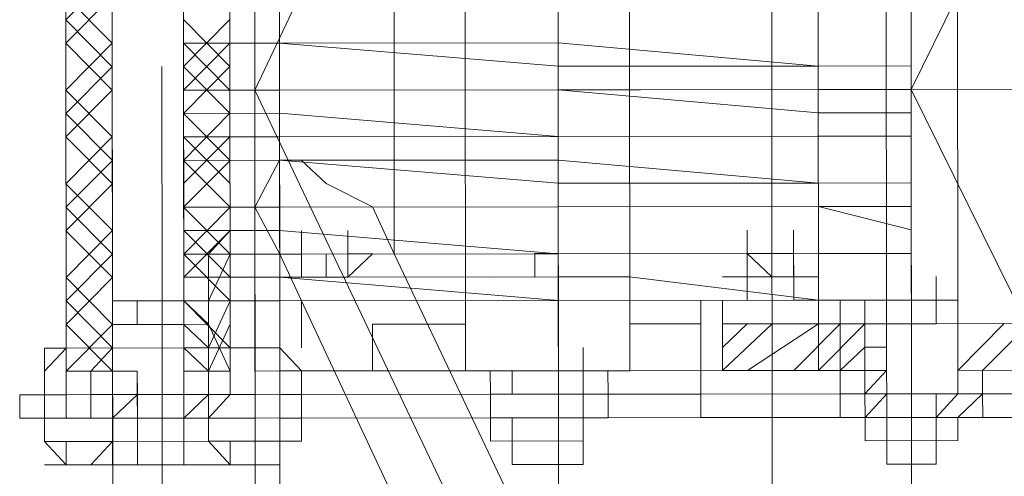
# Model space of a CAD drawing. Header units: inches. Extents: x -5850 to 5646, y 8947 to 13007.
# Tile 188 of 256: x -4162 to -4144, y 11055 to 11063. Entities that reach past the tile are written whole.
import ezdxf

# ---------------------------------------------------------------- set-up
doc = ezdxf.new("R2010")
doc.units = ezdxf.units.IN
doc.header["$MEASUREMENT"] = 0
doc.layers.add('at_Entity', color=7, linetype='Continuous')
doc.layers.add('at_Rect', color=7, linetype='Continuous')

msp = doc.modelspace()

# ---------------------------------------------------------------- linework, layer by layer
at = {"layer": 'at_Entity', "color": 7, "lineweight": 20}
for p, q in [((-4156.793, 10561.031), (-4157.478, 11328.106)), ((-4160.274, 11086.494), (-4160.251, 11061.567)), ((-4157.686, 11061.57), (-4157.708, 11086.496)), ((-4145.886, 11086.507), (-4157.686, 11061.57)), ((-4148.396, 11086.505), (-4148.374, 11061.578)), ((-4145.864, 11061.58), (-4145.886, 11086.507)), ((-4133.618, 11086.518), (-4145.864, 11061.58)), ((-4161.083, 11056.503), (-4161.108, 11084.38)), ((-4158.128, 11056.506), (-4158.153, 11084.382)), ((-4157.236, 11056.507), (-4157.26, 11084.383)), ((-4153.89, 11056.51), (-4153.915, 11084.386)), ((-4150.959, 11084.389), (-4150.934, 11056.512)), ((-4147.533, 11056.515), (-4147.557, 11084.392)), ((-4146.307, 11057.782), (-4146.33, 11083.551)), ((-4145.047, 11083.552), (-4145.024, 11057.783)), ((-4160.248, 11057.77), (-4160.271, 11083.538)), ((-4158.988, 11083.54), (-4158.965, 11057.771)), ((-4160.248, 11057.77), (-4160.271, 11083.115)), ((-4158.988, 11083.116), (-4158.965, 11057.771)), ((-4155.177, 11061.572), (-4155.179, 11064.533)), ((-4158.969, 11062.416), (-4158.97, 11062.84)), ((-4158.969, 11062.416), (-4158.97, 11062.84)), ((-4145.865, 11062.852), (-4145.865, 11062.004)), ((-4158.969, 11062.416), (-4157.241, 11062.418)), ((-4157.241, 11062.418), (-4158.969, 11062.416)), ((-4158.969, 11061.569), (-4158.969, 11062.416)), ((-4157.241, 11062.418), (-4152.222, 11062.422)), ((-4157.241, 11062.418), (-4152.222, 11061.998)), ((-4152.222, 11062.422), (-4147.537, 11062.003)), ((-4145.865, 11062.004), (-4145.865, 11062.428)), ((-4158.969, 11061.569), (-4158.969, 11061.992)), ((-4147.537, 11062.003), (-4152.222, 11061.998)), ((-4147.537, 11062.003), (-4145.865, 11062.004)), ((-4145.865, 11062.004), (-4147.537, 11062.003)), ((-4145.865, 11062.004), (-4145.864, 11061.58)), ((-4160.251, 11061.567), (-4160.229, 11036.646)), ((-4158.969, 11061.569), (-4157.24, 11061.57)), ((-4157.24, 11061.57), (-4158.969, 11061.569)), ((-4158.968, 11061.15), (-4158.969, 11061.569)), ((-4157.686, 11061.57), (-4133.596, 11061.591)), ((-4157.664, 11036.649), (-4157.686, 11061.57)), ((-4157.686, 11061.57), (-4145.842, 11036.659)), ((-4157.24, 11061.57), (-4152.221, 11061.575)), ((-4152.221, 11061.575), (-4157.24, 11061.57)), ((-4155.174, 11058.616), (-4155.177, 11061.572)), ((-4147.537, 11061.579), (-4152.221, 11061.575)), ((-4152.221, 11061.575), (-4147.537, 11061.16)), ((-4148.374, 11061.578), (-4148.351, 11036.657)), ((-4147.537, 11061.579), (-4145.864, 11061.58)), ((-4145.864, 11061.162), (-4145.864, 11061.58)), ((-4145.842, 11036.659), (-4145.864, 11061.58)), ((-4145.864, 11061.58), (-4133.574, 11036.67)), ((-4158.968, 11061.15), (-4157.24, 11061.152)), ((-4158.968, 11061.15), (-4158.968, 11060.726)), ((-4157.24, 11061.152), (-4152.221, 11060.732)), ((-4147.537, 11061.16), (-4145.864, 11061.162)), ((-4145.863, 11060.738), (-4145.864, 11061.162)), ((-4145.864, 11061.162), (-4145.863, 11060.738)), ((-4158.968, 11060.726), (-4157.239, 11060.728)), ((-4158.968, 11060.303), (-4158.968, 11060.726)), ((-4158.968, 11060.303), (-4158.968, 11060.726)), ((-4152.221, 11060.732), (-4157.239, 11060.728)), ((-4152.221, 11060.732), (-4147.536, 11060.737)), ((-4147.536, 11060.737), (-4152.221, 11060.732)), ((-4147.536, 11060.737), (-4145.863, 11060.738)), ((-4145.863, 11060.738), (-4147.536, 11060.737)), ((-4145.863, 11060.738), (-4145.863, 11059.896)), ((-4158.968, 11060.303), (-4157.239, 11060.304)), ((-4157.239, 11060.304), (-4158.968, 11060.303)), ((-4158.967, 11059.461), (-4158.968, 11060.303)), ((-4157.684, 11059.462), (-4157.239, 11060.304)), ((-4157.684, 11059.462), (-4157.239, 11060.304)), ((-4157.239, 11060.304), (-4152.22, 11060.309)), ((-4157.239, 11060.304), (-4156.849, 11060.305)), ((-4157.239, 11060.304), (-4156.849, 11060.305)), ((-4157.239, 11060.304), (-4152.22, 11059.89)), ((-4156.849, 11060.305), (-4156.402, 11059.887)), ((-4156.849, 11060.305), (-4156.402, 11059.887)), ((-4152.22, 11060.309), (-4147.536, 11059.895)), ((-4145.863, 11059.896), (-4145.863, 11060.314)), ((-4158.967, 11059.461), (-4158.967, 11059.884)), ((-4156.402, 11059.887), (-4155.565, 11059.464)), ((-4156.402, 11059.887), (-4155.565, 11059.464)), ((-4147.536, 11059.895), (-4152.22, 11059.89)), ((-4147.536, 11059.895), (-4145.863, 11059.896)), ((-4145.863, 11059.896), (-4147.536, 11059.895)), ((-4145.863, 11059.896), (-4145.862, 11059.472)), ((-4158.967, 11059.461), (-4157.238, 11059.462)), ((-4157.238, 11059.462), (-4158.967, 11059.461)), ((-4158.966, 11059.037), (-4158.967, 11059.461)), ((-4157.237, 11058.615), (-4157.684, 11059.462)), ((-4157.237, 11058.615), (-4157.684, 11059.462)), ((-4157.238, 11059.462), (-4152.219, 11059.467)), ((-4152.219, 11059.467), (-4157.238, 11059.462)), ((-4155.565, 11059.464), (-4155.174, 11058.616)), ((-4155.565, 11059.464), (-4155.174, 11058.616)), ((-4152.219, 11059.467), (-4147.535, 11059.471)), ((-4147.535, 11059.471), (-4152.219, 11059.467)), ((-4145.862, 11059.472), (-4147.535, 11059.471)), ((-4147.535, 11059.471), (-4145.862, 11059.049)), ((-4145.862, 11059.049), (-4145.862, 11059.472)), ((-4158.966, 11059.037), (-4157.238, 11059.038)), ((-4158.966, 11059.037), (-4158.966, 11058.613)), ((-4158.13, 11059.038), (-4158.52, 11058.613)), ((-4158.13, 11058.614), (-4158.13, 11059.038)), ((-4157.238, 11059.038), (-4152.219, 11058.619)), ((-4156.847, 11058.615), (-4156.847, 11059.039)), ((-4156.847, 11058.615), (-4156.847, 11059.039)), ((-4156.011, 11058.616), (-4156.011, 11059.039)), ((-4148.817, 11058.622), (-4148.817, 11059.046)), ((-4147.981, 11058.623), (-4147.981, 11059.047)), ((-4145.862, 11058.625), (-4145.862, 11059.049)), ((-4145.862, 11059.049), (-4145.862, 11058.625)), ((-4158.966, 11058.613), (-4158.52, 11058.613)), ((-4158.966, 11058.195), (-4158.966, 11058.613)), ((-4158.966, 11058.195), (-4158.966, 11058.613)), ((-4158.52, 11058.613), (-4158.52, 11058.195)), ((-4158.13, 11058.614), (-4157.237, 11058.615)), ((-4157.684, 11058.614), (-4158.13, 11058.614)), ((-4157.683, 11058.196), (-4157.684, 11058.614)), ((-4156.011, 11058.616), (-4157.237, 11058.615)), ((-4157.237, 11058.196), (-4157.237, 11058.615)), ((-4157.237, 11058.196), (-4157.237, 11058.615)), ((-4156.846, 11057.773), (-4157.237, 11058.615)), ((-4156.846, 11057.773), (-4157.237, 11058.615)), ((-4152.219, 11058.619), (-4156.847, 11058.615)), ((-4156.011, 11058.616), (-4156.847, 11058.615)), ((-4156.847, 11058.615), (-4156.847, 11058.197)), ((-4156.847, 11058.197), (-4156.847, 11058.615)), ((-4156.011, 11058.616), (-4156.401, 11058.615)), ((-4156.401, 11058.615), (-4156.401, 11058.197)), ((-4156.011, 11058.616), (-4155.564, 11058.616)), ((-4156.011, 11058.616), (-4156.01, 11058.197)), ((-4156.011, 11058.616), (-4156.01, 11058.197)), ((-4155.564, 11058.616), (-4156.01, 11058.197)), ((-4155.174, 11058.616), (-4148.358, 11044.263)), ((-4148.358, 11044.263), (-4155.174, 11058.616)), ((-4152.219, 11058.619), (-4147.534, 11058.623)), ((-4147.534, 11058.623), (-4152.219, 11058.619)), ((-4147.981, 11058.623), (-4148.817, 11058.622)), ((-4148.817, 11058.622), (-4147.981, 11058.623)), ((-4148.817, 11058.622), (-4148.371, 11058.204)), ((-4148.817, 11058.622), (-4148.817, 11058.204)), ((-4148.817, 11058.204), (-4148.817, 11058.622)), ((-4148.817, 11058.622), (-4148.817, 11058.204)), ((-4148.817, 11058.622), (-4148.817, 11058.204)), ((-4147.98, 11058.205), (-4147.981, 11058.623)), ((-4147.981, 11058.623), (-4147.98, 11058.205)), ((-4147.98, 11058.205), (-4147.981, 11058.623)), ((-4147.98, 11058.205), (-4147.981, 11058.623)), ((-4147.534, 11058.623), (-4145.862, 11058.625)), ((-4145.862, 11058.625), (-4147.534, 11058.623)), ((-4147.534, 11058.205), (-4147.534, 11058.623)), ((-4147.534, 11058.205), (-4147.534, 11058.623)), ((-4145.862, 11058.625), (-4145.861, 11058.206)), ((-4160.248, 11057.77), (-4160.248, 11058.194)), ((-4160.248, 11057.77), (-4160.248, 11058.194)), ((-4160.248, 11057.77), (-4160.248, 11058.194)), ((-4160.248, 11057.77), (-4160.248, 11058.194)), ((-4157.237, 11058.196), (-4158.966, 11058.195)), ((-4158.965, 11057.771), (-4158.966, 11058.195)), ((-4158.966, 11058.195), (-4158.52, 11058.195)), ((-4158.965, 11057.771), (-4158.966, 11058.195)), ((-4158.52, 11058.195), (-4158.129, 11058.196)), ((-4158.52, 11058.195), (-4158.519, 11057.771)), ((-4158.519, 11057.771), (-4158.52, 11058.195)), ((-4158.129, 11058.196), (-4158.129, 11057.772)), ((-4158.129, 11058.196), (-4157.237, 11058.196)), ((-4158.129, 11058.196), (-4157.683, 11058.196)), ((-4157.683, 11058.196), (-4157.683, 11057.772)), ((-4152.218, 11058.201), (-4157.237, 11058.196)), ((-4157.237, 11058.196), (-4152.218, 11057.777)), ((-4156.01, 11058.197), (-4156.847, 11058.197)), ((-4156.847, 11058.197), (-4156.01, 11058.197)), ((-4156.401, 11058.197), (-4156.01, 11058.197)), ((-4152.218, 11058.201), (-4150.936, 11058.202)), ((-4150.936, 11058.202), (-4147.534, 11057.781)), ((-4147.98, 11058.205), (-4148.817, 11058.204)), ((-4148.371, 11058.204), (-4148.817, 11058.204)), ((-4146.307, 11057.782), (-4146.307, 11058.206)), ((-4146.307, 11057.782), (-4146.307, 11058.206)), ((-4145.861, 11058.206), (-4145.861, 11057.783)), ((-4145.861, 11057.783), (-4145.861, 11058.206)), ((-4145.415, 11057.783), (-4145.415, 11058.207)), ((-4160.247, 11056.504), (-4160.248, 11057.77)), ((-4160.247, 11056.504), (-4160.248, 11057.77)), ((-4160.248, 11057.77), (-4159.802, 11057.77)), ((-4160.248, 11057.346), (-4160.248, 11057.77)), ((-4159.802, 11057.77), (-4158.965, 11057.771)), ((-4159.801, 11057.346), (-4159.802, 11057.77)), ((-4158.965, 11057.771), (-4157.683, 11057.772)), ((-4158.519, 11057.771), (-4158.965, 11057.771)), ((-4158.965, 11057.771), (-4158.964, 11056.505)), ((-4158.519, 11057.771), (-4158.965, 11057.771)), ((-4158.965, 11057.347), (-4158.965, 11057.771)), ((-4158.965, 11057.347), (-4158.965, 11057.771)), ((-4158.518, 11056.506), (-4158.519, 11057.771)), ((-4158.518, 11056.506), (-4158.519, 11057.771)), ((-4157.683, 11057.772), (-4157.237, 11057.773)), ((-4157.682, 11056.506), (-4157.683, 11057.772)), ((-4157.237, 11057.773), (-4152.218, 11057.777)), ((-4156.846, 11057.773), (-4148.354, 11039.618)), ((-4156.846, 11056.925), (-4156.846, 11057.773)), ((-4156.846, 11056.925), (-4156.846, 11057.773)), ((-4147.534, 11057.781), (-4152.218, 11057.777)), ((-4152.218, 11057.777), (-4147.534, 11057.781)), ((-4149.262, 11057.356), (-4149.262, 11057.78)), ((-4147.98, 11057.781), (-4148.816, 11057.78)), ((-4147.534, 11057.781), (-4145.861, 11057.783)), ((-4145.861, 11057.783), (-4147.534, 11057.781)), ((-4147.143, 11057.782), (-4147.534, 11057.781)), ((-4147.143, 11057.782), (-4145.861, 11057.783)), ((-4147.143, 11057.782), (-4147.142, 11056.516)), ((-4146.697, 11057.782), (-4146.697, 11057.358)), ((-4146.697, 11057.782), (-4146.307, 11057.782)), ((-4146.307, 11057.782), (-4145.415, 11057.783)), ((-4146.306, 11057.358), (-4146.307, 11057.782)), ((-4146.306, 11057.358), (-4146.307, 11057.782)), ((-4145.024, 11057.783), (-4145.415, 11057.783)), ((-4145.415, 11057.783), (-4145.414, 11057.359)), ((-4145.414, 11057.359), (-4145.415, 11057.783)), ((-4145.415, 11057.783), (-4145.024, 11057.783)), ((-4145.024, 11057.36), (-4145.024, 11057.783)), ((-4145.024, 11057.783), (-4145.024, 11057.36)), ((-4161.084, 11056.921), (-4161.084, 11057.345)), ((-4160.247, 11056.504), (-4160.248, 11057.346)), ((-4160.248, 11057.346), (-4159.801, 11057.346)), ((-4160.246, 11056.08), (-4160.248, 11057.346)), ((-4159.801, 11057.346), (-4158.965, 11057.347)), ((-4158.964, 11056.081), (-4158.965, 11057.347)), ((-4155.563, 11057.35), (-4153.89, 11057.352)), ((-4153.89, 11057.352), (-4155.563, 11057.35)), ((-4155.563, 11056.508), (-4155.563, 11057.35)), ((-4149.652, 11057.355), (-4150.935, 11057.354)), ((-4149.652, 11057.355), (-4150.935, 11057.354)), ((-4146.697, 11057.358), (-4149.262, 11057.356)), ((-4149.261, 11056.514), (-4149.262, 11057.356)), ((-4142.459, 11057.362), (-4146.697, 11057.358)), ((-4146.306, 11057.358), (-4146.697, 11057.358)), ((-4146.697, 11057.358), (-4146.696, 11056.092)), ((-4146.697, 11057.358), (-4146.306, 11057.358)), ((-4145.024, 11057.36), (-4146.306, 11057.358)), ((-4146.306, 11057.358), (-4145.414, 11057.359)), ((-4146.306, 11057.358), (-4146.306, 11056.516)), ((-4145.414, 11057.359), (-4145.024, 11057.36)), ((-4145.414, 11057.359), (-4145.024, 11057.36)), ((-4145.023, 11056.094), (-4145.024, 11057.36)), ((-4145.023, 11056.518), (-4145.024, 11057.36)), ((-4161.474, 11056.921), (-4161.474, 11056.503)), ((-4161.474, 11056.503), (-4161.474, 11056.921)), ((-4161.084, 11056.921), (-4161.474, 11056.921)), ((-4161.473, 11056.079), (-4161.474, 11056.921)), ((-4161.084, 11056.921), (-4161.083, 11056.503)), ((-4160.247, 11056.504), (-4160.247, 11056.922)), ((-4160.247, 11056.504), (-4160.247, 11056.922)), ((-4160.247, 11056.504), (-4160.247, 11056.922)), ((-4160.247, 11056.504), (-4160.247, 11056.922)), ((-4160.247, 11056.504), (-4160.247, 11056.922)), ((-4160.247, 11056.504), (-4160.247, 11056.922)), ((-4158.518, 11056.506), (-4158.518, 11056.924)), ((-4158.518, 11056.506), (-4158.518, 11056.924)), ((-4157.236, 11056.925), (-4158.128, 11056.924)), ((-4157.236, 11056.925), (-4158.128, 11056.924)), ((-4157.236, 11056.507), (-4157.236, 11056.925)), ((-4157.236, 11056.925), (-4157.236, 11056.507)), ((-4156.845, 11056.507), (-4157.236, 11056.925)), ((-4151.771, 11056.512), (-4151.771, 11056.93)), ((-4149.261, 11056.514), (-4149.262, 11056.932)), ((-4146.696, 11056.516), (-4146.696, 11056.934)), ((-4146.696, 11056.516), (-4146.696, 11056.934)), ((-4146.696, 11056.516), (-4146.696, 11056.934)), ((-4145.023, 11056.518), (-4145.024, 11056.936)), ((-4145.023, 11056.518), (-4145.024, 11056.936)), ((-4145.023, 11056.518), (-4145.024, 11056.936)), ((-4161.473, 11055.655), (-4161.474, 11056.503)), ((-4161.474, 11056.503), (-4161.473, 11055.655)), ((-4160.247, 11056.504), (-4161.083, 11056.503)), ((-4161.083, 11056.503), (-4161.082, 11055.656)), ((-4159.8, 11056.081), (-4159.801, 11056.504)), ((-4158.518, 11056.506), (-4158.964, 11056.505)), ((-4158.964, 11056.505), (-4158.518, 11056.506)), ((-4158.964, 11056.081), (-4158.964, 11056.505)), ((-4158.964, 11056.505), (-4158.964, 11056.081)), ((-4158.128, 11056.506), (-4158.518, 11056.506)), ((-4158.518, 11056.506), (-4158.518, 11056.082)), ((-4157.236, 11056.507), (-4157.682, 11056.506)), ((-4152.217, 11056.511), (-4157.236, 11056.507)), ((-4157.235, 11055.659), (-4157.236, 11056.507)), ((-4157.236, 11056.507), (-4157.235, 11056.083)), ((-4157.235, 11056.083), (-4157.236, 11056.507)), ((-4156.845, 11056.083), (-4156.845, 11056.507)), ((-4153.053, 11056.51), (-4155.563, 11056.508)), ((-4155.563, 11056.508), (-4153.444, 11056.51)), ((-4150.934, 11056.512), (-4153.89, 11056.51)), ((-4153.444, 11056.51), (-4151.771, 11056.512)), ((-4151.771, 11056.512), (-4153.444, 11056.51)), ((-4153.443, 11056.086), (-4153.444, 11056.51)), ((-4153.053, 11056.51), (-4153.053, 11056.087)), ((-4153.053, 11056.087), (-4153.053, 11056.51)), ((-4147.533, 11056.515), (-4152.217, 11056.511)), ((-4149.652, 11056.513), (-4152.217, 11056.511)), ((-4152.217, 11056.511), (-4152.216, 11056.087)), ((-4152.216, 11056.087), (-4152.217, 11056.511)), ((-4149.652, 11056.513), (-4151.771, 11056.512)), ((-4151.77, 11056.088), (-4151.771, 11056.512)), ((-4151.325, 11056.512), (-4151.324, 11056.088)), ((-4146.696, 11056.516), (-4149.261, 11056.514)), ((-4147.142, 11056.516), (-4147.533, 11056.515)), ((-4146.696, 11056.092), (-4146.696, 11056.516)), ((-4146.696, 11056.092), (-4146.306, 11056.516)), ((-4146.305, 11056.093), (-4146.306, 11056.516)), ((-4146.305, 11056.093), (-4146.306, 11056.516)), ((-4142.458, 11056.52), (-4145.023, 11056.518)), ((-4145.023, 11056.094), (-4145.023, 11056.518)), ((-4145.023, 11056.094), (-4145.023, 11056.518)), ((-4145.023, 11056.094), (-4145.023, 11056.518)), ((-4145.023, 11056.518), (-4145.023, 11056.094)), ((-4161.473, 11056.079), (-4161.919, 11056.079)), ((-4161.919, 11056.079), (-4161.919, 11055.655)), ((-4161.919, 11055.655), (-4161.919, 11056.079)), ((-4161.919, 11056.079), (-4161.473, 11056.079)), ((-4161.083, 11056.079), (-4161.473, 11056.079)), ((-4161.473, 11056.079), (-4161.473, 11055.655)), ((-4160.637, 11056.08), (-4161.083, 11056.079)), ((-4161.082, 11055.656), (-4161.083, 11056.079)), ((-4161.083, 11056.079), (-4161.082, 11055.656)), ((-4160.246, 11056.08), (-4160.637, 11056.08)), ((-4159.8, 11056.081), (-4160.246, 11056.08)), ((-4160.246, 11055.656), (-4160.246, 11056.08)), ((-4160.246, 11055.656), (-4160.246, 11056.08)), ((-4159.8, 11055.657), (-4159.8, 11056.081)), ((-4159.8, 11056.081), (-4159.8, 11055.657)), ((-4158.964, 11056.081), (-4159.8, 11056.081)), ((-4158.127, 11056.082), (-4158.964, 11056.081)), ((-4158.964, 11056.081), (-4158.963, 11055.658)), ((-4158.964, 11056.081), (-4158.963, 11055.658)), ((-4158.517, 11055.658), (-4158.518, 11056.082)), ((-4157.681, 11056.082), (-4158.127, 11056.082)), ((-4153.053, 11056.087), (-4157.681, 11056.082)), ((-4157.235, 11056.083), (-4157.235, 11055.659)), ((-4156.845, 11056.083), (-4157.235, 11056.083)), ((-4156.844, 11055.659), (-4156.845, 11056.083)), ((-4156.844, 11055.659), (-4156.845, 11056.083)), ((-4153.053, 11056.087), (-4153.443, 11056.086)), ((-4153.443, 11055.662), (-4153.443, 11056.086)), ((-4152.216, 11056.087), (-4153.053, 11056.087)), ((-4152.216, 11056.087), (-4149.651, 11056.09)), ((-4151.324, 11056.088), (-4152.216, 11056.087)), ((-4151.77, 11055.664), (-4151.77, 11056.088)), ((-4151.77, 11055.664), (-4151.77, 11056.088)), ((-4151.77, 11055.664), (-4151.77, 11056.088)), ((-4151.324, 11055.664), (-4151.324, 11056.088)), ((-4149.651, 11056.09), (-4147.142, 11056.092)), ((-4147.142, 11056.092), (-4146.305, 11056.093)), ((-4146.696, 11056.092), (-4146.305, 11056.093)), ((-4146.695, 11055.668), (-4146.696, 11056.092)), ((-4146.305, 11055.669), (-4146.305, 11056.093)), ((-4146.305, 11055.669), (-4146.305, 11056.093)), ((-4146.305, 11056.093), (-4146.305, 11055.669)), ((-4145.413, 11056.093), (-4146.305, 11056.093)), ((-4145.413, 11056.093), (-4145.023, 11056.094)), ((-4145.413, 11055.67), (-4145.413, 11056.093)), ((-4145.413, 11056.093), (-4145.413, 11055.67)), ((-4145.023, 11056.094), (-4144.577, 11056.094)), ((-4144.577, 11056.094), (-4143.35, 11056.095)), ((-4161.473, 11055.655), (-4161.919, 11055.655)), ((-4161.473, 11055.655), (-4161.919, 11055.655)), ((-4161.082, 11055.656), (-4161.473, 11055.655)), ((-4161.082, 11055.656), (-4161.473, 11055.655)), ((-4161.472, 11055.237), (-4161.473, 11055.655)), ((-4161.473, 11055.655), (-4161.472, 11055.237)), ((-4160.636, 11055.656), (-4161.082, 11055.656)), ((-4160.246, 11055.656), (-4160.636, 11055.656)), ((-4158.517, 11055.658), (-4160.246, 11055.656)), ((-4158.963, 11055.658), (-4160.246, 11055.656)), ((-4160.246, 11055.656), (-4160.246, 11055.238)), ((-4159.8, 11055.657), (-4159.8, 11055.239)), ((-4158.963, 11055.658), (-4158.963, 11055.239)), ((-4158.517, 11055.658), (-4158.963, 11055.658)), ((-4158.127, 11055.658), (-4158.517, 11055.658)), ((-4158.517, 11055.658), (-4158.517, 11055.24)), ((-4158.517, 11055.658), (-4158.517, 11055.24)), ((-4157.681, 11055.659), (-4158.127, 11055.658)), ((-4157.681, 11055.659), (-4153.443, 11055.662)), ((-4157.234, 11055.241), (-4157.235, 11055.659)), ((-4157.235, 11055.659), (-4156.844, 11055.659)), ((-4156.844, 11055.241), (-4156.844, 11055.659)), ((-4153.443, 11055.662), (-4151.77, 11055.664)), ((-4153.052, 11055.663), (-4153.443, 11055.662)), ((-4153.443, 11055.662), (-4153.442, 11055.244)), ((-4152.216, 11055.664), (-4153.052, 11055.663)), ((-4153.052, 11055.663), (-4153.052, 11055.245)), ((-4152.216, 11055.664), (-4151.77, 11055.664)), ((-4152.216, 11055.664), (-4152.216, 11055.245)), ((-4149.651, 11055.666), (-4151.77, 11055.664)), ((-4151.769, 11054.822), (-4151.77, 11055.664)), ((-4151.77, 11055.246), (-4151.77, 11055.664)), ((-4151.77, 11055.664), (-4151.77, 11055.246)), ((-4151.77, 11055.664), (-4151.324, 11055.664)), ((-4149.651, 11055.666), (-4146.695, 11055.668)), ((-4146.695, 11055.668), (-4146.305, 11055.669)), ((-4146.305, 11055.669), (-4146.695, 11055.668)), ((-4146.305, 11055.669), (-4146.695, 11055.668)), ((-4146.695, 11055.668), (-4146.695, 11055.25)), ((-4146.305, 11055.669), (-4145.413, 11055.67)), ((-4145.413, 11055.67), (-4146.305, 11055.669)), ((-4146.305, 11055.669), (-4145.413, 11055.67)), ((-4146.305, 11055.669), (-4146.304, 11054.827)), ((-4146.305, 11055.669), (-4146.304, 11054.827)), ((-4146.305, 11055.669), (-4146.305, 11055.251)), ((-4145.413, 11055.67), (-4144.576, 11055.67)), ((-4145.413, 11055.67), (-4145.412, 11054.828)), ((-4145.413, 11055.67), (-4145.412, 11054.828)), ((-4145.022, 11055.67), (-4145.413, 11055.67)), ((-4145.413, 11055.67), (-4145.022, 11055.67)), ((-4145.413, 11055.67), (-4145.412, 11055.251)), ((-4145.022, 11055.67), (-4145.413, 11055.67)), ((-4145.022, 11055.67), (-4145.022, 11055.252)), ((-4144.576, 11055.67), (-4143.349, 11055.671)), ((-4161.472, 11055.237), (-4160.636, 11055.238)), ((-4161.082, 11054.814), (-4161.472, 11055.237)), ((-4160.636, 11055.238), (-4160.246, 11055.238)), ((-4158.517, 11055.24), (-4160.246, 11055.238)), ((-4160.245, 11054.814), (-4160.246, 11055.238)), ((-4159.799, 11054.815), (-4159.8, 11055.239)), ((-4159.8, 11055.239), (-4159.799, 11054.815)), ((-4158.963, 11054.815), (-4158.963, 11055.239)), ((-4158.963, 11055.239), (-4158.963, 11054.815)), ((-4158.517, 11055.24), (-4158.126, 11054.816)), ((-4158.517, 11055.24), (-4158.127, 11055.24)), ((-4158.127, 11055.24), (-4157.234, 11055.241)), ((-4157.234, 11054.817), (-4157.234, 11055.241)), ((-4157.234, 11055.241), (-4156.844, 11055.241)), ((-4151.77, 11055.246), (-4153.442, 11055.244)), ((-4153.052, 11054.821), (-4153.052, 11055.245)), ((-4153.052, 11055.245), (-4153.052, 11054.821)), ((-4152.215, 11054.821), (-4152.216, 11055.245)), ((-4152.215, 11054.821), (-4152.216, 11055.245)), ((-4152.216, 11055.245), (-4152.215, 11054.821)), ((-4145.022, 11055.252), (-4146.695, 11055.25)), ((-4146.304, 11054.827), (-4146.305, 11055.251)), ((-4146.305, 11055.251), (-4146.304, 11054.827)), ((-4145.412, 11055.251), (-4145.412, 11054.828)), ((-4153.052, 11054.821), (-4152.215, 11054.821)), ((-4152.215, 11054.821), (-4153.052, 11054.821)), ((-4152.215, 11054.821), (-4151.769, 11054.822)), ((-4145.412, 11054.828), (-4146.304, 11054.827)), ((-4146.304, 11054.827), (-4145.412, 11054.828)), ((-4145.412, 11054.828), (-4146.304, 11054.827)), ((-4160.636, 11054.814), (-4161.082, 11054.814)), ((-4160.636, 11054.814), (-4160.245, 11054.814)), ((-4159.799, 11054.815), (-4158.963, 11054.815)), ((-4158.963, 11054.815), (-4159.799, 11054.815)), ((-4158.963, 11054.815), (-4159.799, 11054.815)), ((-4158.126, 11054.816), (-4157.234, 11054.817))]:
    msp.add_line(p, q, dxfattribs=at)
at = {"layer": 'at_Entity', "color": 3, "lineweight": 20}
for p, q in [((-4152.225, 11065.801), (-4152.222, 11061.998)), ((-4161.089, 11062.838), (-4160.253, 11063.681)), ((-4161.089, 11062.414), (-4160.253, 11063.263)), ((-4161.089, 11063.262), (-4160.252, 11062.415)), ((-4161.089, 11062.838), (-4160.252, 11061.991)), ((-4158.97, 11062.84), (-4158.133, 11061.993)), ((-4158.969, 11061.992), (-4158.133, 11062.841)), ((-4152.222, 11062.846), (-4152.222, 11062.422)), ((-4161.089, 11062.414), (-4160.251, 11061.567)), ((-4161.088, 11061.567), (-4160.252, 11062.415)), ((-4158.969, 11061.569), (-4158.133, 11062.417)), ((-4158.969, 11062.416), (-4158.132, 11061.569)), ((-4152.221, 11061.575), (-4152.222, 11062.422)), ((-4145.865, 11062.428), (-4145.862, 11059.049)), ((-4161.087, 11061.148), (-4160.252, 11061.991)), ((-4159.356, 11057.771), (-4159.359, 11061.992)), ((-4158.969, 11061.992), (-4158.132, 11061.151)), ((-4158.968, 11061.15), (-4158.133, 11061.993)), ((-4152.221, 11061.575), (-4152.222, 11061.998)), ((-4161.088, 11061.567), (-4160.251, 11060.725)), ((-4161.087, 11060.725), (-4160.251, 11061.567)), ((-4152.221, 11060.732), (-4152.221, 11061.575)), ((-4161.087, 11061.148), (-4160.25, 11060.302)), ((-4158.968, 11060.303), (-4158.132, 11061.151)), ((-4158.968, 11061.15), (-4158.131, 11060.303)), ((-4161.087, 11060.725), (-4160.25, 11059.883)), ((-4161.086, 11059.883), (-4160.251, 11060.725)), ((-4158.968, 11060.726), (-4158.131, 11059.885)), ((-4158.967, 11059.884), (-4158.132, 11060.727)), ((-4152.221, 11060.732), (-4152.22, 11060.309)), ((-4152.22, 11059.89), (-4152.221, 11060.732)), ((-4152.22, 11060.309), (-4152.221, 11060.732)), ((-4152.221, 11060.732), (-4152.22, 11059.89)), ((-4161.086, 11059.459), (-4160.25, 11060.302)), ((-4158.968, 11060.303), (-4158.13, 11059.461)), ((-4158.967, 11059.461), (-4158.131, 11060.303)), ((-4161.086, 11059.035), (-4160.25, 11059.883)), ((-4161.086, 11059.883), (-4160.249, 11059.036)), ((-4152.22, 11059.89), (-4152.219, 11059.467)), ((-4161.086, 11059.459), (-4160.249, 11058.612)), ((-4158.967, 11059.461), (-4158.13, 11058.614)), ((-4158.966, 11058.613), (-4158.13, 11059.461)), ((-4152.219, 11059.043), (-4152.219, 11059.467)), ((-4161.086, 11059.035), (-4160.248, 11058.194)), ((-4161.085, 11058.193), (-4160.249, 11059.036)), ((-4158.966, 11058.195), (-4158.13, 11059.038)), ((-4158.966, 11059.037), (-4158.129, 11058.196)), ((-4158.13, 11059.038), (-4158.129, 11058.196)), ((-4156.847, 11058.615), (-4156.847, 11059.039)), ((-4152.219, 11058.619), (-4152.219, 11059.043)), ((-4152.219, 11058.619), (-4152.219, 11059.043)), ((-4152.219, 11059.043), (-4152.219, 11058.619)), ((-4152.219, 11059.043), (-4152.215, 11054.821)), ((-4147.981, 11058.623), (-4147.981, 11059.047)), ((-4145.862, 11059.049), (-4145.861, 11057.783)), ((-4161.084, 11057.769), (-4160.249, 11058.612)), ((-4158.966, 11058.613), (-4158.129, 11057.772)), ((-4158.52, 11058.613), (-4157.684, 11058.614)), ((-4158.519, 11057.771), (-4158.13, 11058.614)), ((-4157.237, 11058.615), (-4155.564, 11058.616)), ((-4157.237, 11058.196), (-4157.237, 11058.615)), ((-4157.237, 11058.615), (-4156.847, 11058.615)), ((-4156.847, 11058.615), (-4156.847, 11058.197)), ((-4156.847, 11058.197), (-4156.847, 11058.615)), ((-4156.011, 11058.616), (-4156.01, 11058.197)), ((-4152.219, 11058.619), (-4152.218, 11058.201)), ((-4148.817, 11058.622), (-4148.816, 11057.78)), ((-4147.981, 11058.623), (-4147.98, 11057.781)), ((-4147.98, 11058.205), (-4147.981, 11058.623)), ((-4147.981, 11058.623), (-4147.98, 11058.205)), ((-4147.98, 11058.205), (-4147.981, 11058.623)), ((-4147.98, 11058.205), (-4147.981, 11058.623)), ((-4147.534, 11057.781), (-4147.534, 11058.623)), ((-4161.085, 11058.193), (-4160.248, 11057.346)), ((-4161.084, 11057.345), (-4160.248, 11058.194)), ((-4160.248, 11057.77), (-4160.248, 11058.194)), ((-4158.129, 11058.196), (-4158.128, 11057.348)), ((-4156.847, 11058.197), (-4157.237, 11058.196)), ((-4153.445, 11058.2), (-4151.772, 11058.201)), ((-4152.218, 11058.201), (-4152.218, 11057.777)), ((-4152.218, 11057.777), (-4152.218, 11058.201)), ((-4149.263, 11058.203), (-4147.534, 11058.205)), ((-4145.861, 11057.783), (-4145.861, 11058.206)), ((-4161.084, 11057.769), (-4160.247, 11056.922)), ((-4160.248, 11057.346), (-4160.248, 11057.77)), ((-4159.355, 11056.505), (-4159.356, 11057.771)), ((-4158.965, 11057.771), (-4158.519, 11057.348)), ((-4158.965, 11057.771), (-4158.128, 11056.924)), ((-4158.518, 11056.924), (-4158.129, 11057.772)), ((-4152.217, 11057.353), (-4152.218, 11057.777)), ((-4149.652, 11057.355), (-4149.653, 11057.779)), ((-4147.98, 11057.781), (-4147.534, 11057.781)), ((-4145.86, 11057.359), (-4145.861, 11057.783)), ((-4145.86, 11057.359), (-4145.861, 11057.783)), ((-4145.024, 11057.36), (-4145.024, 11057.783)), ((-4161.084, 11057.345), (-4160.247, 11056.504)), ((-4161.083, 11056.503), (-4160.248, 11057.346)), ((-4160.247, 11056.922), (-4160.248, 11057.346)), ((-4158.519, 11057.348), (-4158.965, 11057.347)), ((-4158.965, 11057.347), (-4158.519, 11057.348)), ((-4158.965, 11057.347), (-4158.518, 11056.924)), ((-4158.519, 11057.348), (-4158.128, 11056.506)), ((-4158.518, 11056.506), (-4158.128, 11057.348)), ((-4157.234, 11054.817), (-4157.236, 11057.349)), ((-4152.217, 11057.353), (-4152.217, 11056.511)), ((-4149.652, 11057.355), (-4149.652, 11056.513)), ((-4149.262, 11056.932), (-4148.816, 11057.356)), ((-4149.261, 11056.514), (-4148.37, 11057.357)), ((-4148.815, 11056.514), (-4147.533, 11057.357)), ((-4147.979, 11056.515), (-4147.143, 11057.358)), ((-4147.533, 11056.515), (-4146.697, 11057.358)), ((-4146.697, 11057.358), (-4146.306, 11057.358)), ((-4145.86, 11057.359), (-4145.859, 11056.093)), ((-4145.024, 11057.36), (-4145.024, 11056.936)), ((-4145.023, 11056.518), (-4144.187, 11057.36)), ((-4144.577, 11056.518), (-4143.741, 11057.361)), ((-4161.474, 11056.921), (-4157.236, 11056.925)), ((-4161.474, 11056.503), (-4161.084, 11056.921)), ((-4161.084, 11056.921), (-4160.247, 11056.922)), ((-4160.637, 11056.504), (-4160.247, 11056.922)), ((-4160.247, 11056.504), (-4160.247, 11056.922)), ((-4160.247, 11056.922), (-4160.247, 11056.504)), ((-4158.518, 11056.924), (-4158.965, 11056.923)), ((-4158.965, 11056.923), (-4158.518, 11056.924)), ((-4158.965, 11056.923), (-4158.518, 11056.506)), ((-4157.236, 11056.925), (-4158.518, 11056.924)), ((-4158.518, 11056.506), (-4158.518, 11056.924)), ((-4158.518, 11056.924), (-4158.518, 11056.082)), ((-4158.128, 11056.506), (-4158.128, 11056.924)), ((-4157.236, 11056.507), (-4157.236, 11056.925)), ((-4152.217, 11056.511), (-4152.217, 11056.929)), ((-4147.142, 11056.516), (-4146.696, 11056.934)), ((-4146.696, 11056.934), (-4146.306, 11056.935)), ((-4161.474, 11056.503), (-4161.472, 11055.237)), ((-4161.472, 11055.237), (-4161.474, 11056.503)), ((-4161.083, 11056.503), (-4160.637, 11056.504)), ((-4160.637, 11056.08), (-4160.637, 11056.504)), ((-4160.637, 11056.08), (-4160.637, 11056.504)), ((-4160.246, 11056.08), (-4160.247, 11056.504)), ((-4160.247, 11056.504), (-4159.801, 11056.504)), ((-4159.801, 11056.504), (-4159.8, 11055.239)), ((-4159.352, 11053.125), (-4159.355, 11056.505)), ((-4158.518, 11056.506), (-4158.964, 11056.505)), ((-4158.964, 11056.081), (-4158.964, 11056.505)), ((-4158.127, 11056.082), (-4158.128, 11056.506)), ((-4156.845, 11056.507), (-4157.236, 11056.507)), ((-4156.844, 11055.659), (-4156.845, 11056.507)), ((-4152.216, 11056.087), (-4152.217, 11056.511)), ((-4152.217, 11056.511), (-4152.216, 11056.087)), ((-4152.217, 11056.511), (-4152.215, 11054.398)), ((-4152.216, 11056.087), (-4152.217, 11056.511)), ((-4149.651, 11056.09), (-4149.652, 11056.513)), ((-4147.142, 11056.092), (-4147.142, 11056.516)), ((-4146.696, 11056.516), (-4146.306, 11056.516)), ((-4146.306, 11056.516), (-4146.696, 11056.516)), ((-4146.696, 11056.092), (-4146.696, 11056.516)), ((-4146.696, 11056.092), (-4146.696, 11056.516)), ((-4145.023, 11056.518), (-4145.023, 11056.094)), ((-4144.577, 11056.094), (-4144.577, 11056.518)), ((-4144.577, 11056.094), (-4144.577, 11056.518)), ((-4160.636, 11055.656), (-4160.637, 11056.08)), ((-4160.636, 11055.656), (-4160.637, 11056.08)), ((-4160.636, 11055.656), (-4160.637, 11056.08)), ((-4160.637, 11056.08), (-4160.246, 11056.08)), ((-4160.246, 11056.08), (-4160.637, 11056.08)), ((-4160.246, 11055.656), (-4159.8, 11056.081)), ((-4159.8, 11056.081), (-4160.246, 11055.656)), ((-4158.518, 11056.082), (-4158.964, 11056.081)), ((-4158.964, 11056.081), (-4158.963, 11055.658)), ((-4158.963, 11055.658), (-4158.518, 11056.082)), ((-4158.518, 11056.082), (-4158.127, 11056.082)), ((-4158.127, 11056.082), (-4158.517, 11055.658)), ((-4152.216, 11056.087), (-4152.216, 11055.245)), ((-4149.651, 11055.666), (-4149.651, 11056.09)), ((-4146.696, 11056.092), (-4147.142, 11056.092)), ((-4147.142, 11056.092), (-4147.141, 11055.668)), ((-4147.141, 11055.668), (-4147.142, 11056.092)), ((-4147.142, 11056.092), (-4146.696, 11056.092)), ((-4146.696, 11056.092), (-4147.142, 11056.092)), ((-4146.695, 11055.668), (-4146.305, 11056.093)), ((-4146.305, 11056.093), (-4146.695, 11055.668)), ((-4146.305, 11055.669), (-4146.305, 11056.093)), ((-4146.305, 11055.669), (-4146.305, 11056.093)), ((-4145.859, 11056.093), (-4145.856, 11052.714)), ((-4145.413, 11056.093), (-4145.023, 11056.094)), ((-4145.023, 11056.094), (-4145.413, 11055.67)), ((-4145.413, 11055.67), (-4145.413, 11056.093)), ((-4144.577, 11056.094), (-4145.022, 11055.67)), ((-4144.576, 11055.67), (-4144.577, 11056.094)), ((-4158.963, 11055.658), (-4158.517, 11055.658)), ((-4158.517, 11055.658), (-4158.517, 11055.24)), ((-4158.127, 11055.658), (-4158.517, 11055.658)), ((-4157.234, 11055.241), (-4157.235, 11055.659)), ((-4157.235, 11055.659), (-4156.844, 11055.659)), ((-4146.695, 11055.668), (-4147.141, 11055.668)), ((-4145.022, 11055.67), (-4144.576, 11055.67)), ((-4161.082, 11055.237), (-4161.472, 11055.237)), ((-4161.082, 11054.814), (-4161.082, 11055.237)), ((-4160.246, 11055.238), (-4160.636, 11054.814)), ((-4159.8, 11055.239), (-4160.246, 11055.238)), ((-4159.799, 11054.815), (-4159.8, 11055.239)), ((-4158.963, 11054.815), (-4158.963, 11055.239)), ((-4158.517, 11055.24), (-4158.127, 11055.24)), ((-4158.127, 11055.24), (-4158.126, 11054.816)), ((-4157.681, 11055.24), (-4157.234, 11055.241)), ((-4157.68, 11054.817), (-4157.681, 11055.24)), ((-4153.052, 11054.821), (-4153.052, 11055.245)), ((-4152.215, 11054.821), (-4152.216, 11055.245)), ((-4152.215, 11054.821), (-4152.216, 11055.245)), ((-4146.304, 11054.827), (-4146.305, 11055.251)), ((-4145.412, 11054.828), (-4145.412, 11055.251)), ((-4161.472, 11054.813), (-4157.234, 11054.817)), ((-4160.636, 11054.814), (-4161.082, 11054.814)), ((-4158.126, 11054.816), (-4157.68, 11054.817))]:
    msp.add_line(p, q, dxfattribs=at)
at = {"layer": 'at_Rect', "color": 7, "lineweight": 20}
for p, q in [((-4152.641, 11058.623), (-4152.219, 11058.623)), ((-4152.641, 11058.623), (-4152.641, 11058.2)), ((-4152.218, 11058.201), (-4152.219, 11058.623)), ((-4152.218, 11058.201), (-4152.641, 11058.2))]:
    msp.add_line(p, q, dxfattribs=at)

doc.saveas('drawing.dxf')
